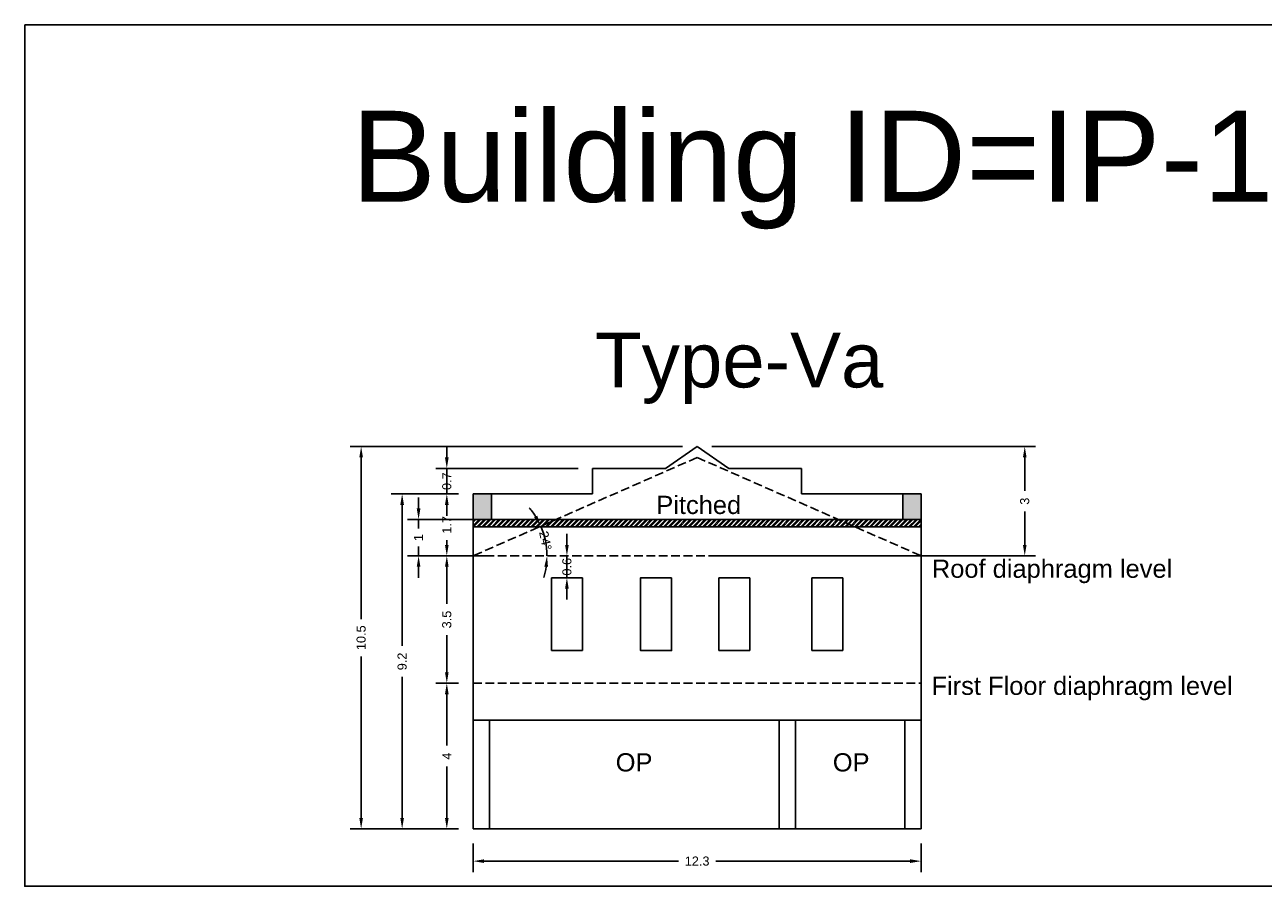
# Model space of a CAD drawing. Header units: metres. Extents: x 3416658 to 3417184, y -6712896 to -6712690.
# Tile 24 of 58: x 3416814 to 3416848, y -6712747 to -6712724. Entities that reach past the tile are written whole.
import ezdxf

# ---------------------------------------------------------------- set-up
doc = ezdxf.new("R2010")
doc.units = ezdxf.units.M
doc.linetypes.add('ACAD_ISO02W100', pattern=[15, 12, -3])
doc.layers.add('Dotted', color=7, linetype='ACAD_ISO02W100', plot=False)
doc.styles.get("Standard").update_dxf_attribs({"font": 'arial.ttf'})
doc.dimstyles.new('ISO-25', dxfattribs={"dimtxt": 0.25, "dimasz": 0.3, "dimexe": 0.3, "dimexo": 0.4, "dimgap": 0.2, "dimtad": 0, "dimdec": 1, "dimdsep": 46, "dimtxsty": 'Standard', "dimcen": 2.5, "dimadec": 0, "dimazin": 0, "dimtfac": 1, "dimtdec": 1, "dimtmove": 0, "dimatfit": 3, "dimfxl": 1, "dimarcsym": 0})

# ---------------------------------------------------------------- blocks, each defined once
blk = doc.blocks.new('*D101')
at = {"color": 0, "lineweight": -2, "transparency": 16777216}
for p, q in [((3416826.459, -6712746.324), (3416826.459, -6712747.108)), ((3416838.759, -6712746.324), (3416838.759, -6712747.108)), ((3416826.759, -6712746.808), (3416832.096, -6712746.808)), ((3416838.459, -6712746.808), (3416833.122, -6712746.808))]:
    blk.add_line(p, q, dxfattribs=at)
at = {"color": 0, "transparency": 16777216}
for points in [[(3416826.759, -6712746.758), (3416826.759, -6712746.858), (3416826.459, -6712746.808)], [(3416838.459, -6712746.758), (3416838.459, -6712746.858), (3416838.759, -6712746.808)]]:
    blk.add_solid(points, dxfattribs=at)
at = {"layer": 'Defpoints', "color": 0, "transparency": 16777216}
for p in [(3416826.459, -6712745.924), (3416838.759, -6712745.924), (3416838.759, -6712746.808)]:
    blk.add_point(p, dxfattribs=at)
at = {"color": 0, "transparency": 16777216, "insert": (3416832.609, -6712746.808), "char_height": 0.25, "attachment_point": 5}
blk.add_mtext('12.3', dxfattribs=at)
blk = doc.blocks.new('*D102')
at = {"color": 0, "lineweight": -2, "transparency": 16777216}
for p, q in [((3416826.059, -6712741.924), (3416825.436, -6712741.924)), ((3416825.736, -6712742.224), (3416825.736, -6712743.637)), ((3416825.736, -6712745.624), (3416825.736, -6712744.21)), ((3416826.059, -6712745.924), (3416825.436, -6712745.924))]:
    blk.add_line(p, q, dxfattribs=at)
at = {"color": 0, "transparency": 16777216}
for points in [[(3416825.686, -6712742.224), (3416825.786, -6712742.224), (3416825.736, -6712741.924)], [(3416825.686, -6712745.624), (3416825.786, -6712745.624), (3416825.736, -6712745.924)]]:
    blk.add_solid(points, dxfattribs=at)
at = {"layer": 'Defpoints', "color": 0, "transparency": 16777216}
for p in [(3416825.736, -6712741.924), (3416826.459, -6712741.924), (3416826.459, -6712745.924)]:
    blk.add_point(p, dxfattribs=at)
at = {"color": 0, "transparency": 16777216, "insert": (3416825.736, -6712743.924), "char_height": 0.25, "attachment_point": 5, "rotation": 90}
blk.add_mtext('4', dxfattribs=at)
blk = doc.blocks.new('*D103')
at = {"color": 0, "lineweight": -2, "transparency": 16777216}
for p, q in [((3416826.059, -6712738.424), (3416825.436, -6712738.424)), ((3416825.736, -6712738.724), (3416825.736, -6712739.745)), ((3416825.736, -6712741.624), (3416825.736, -6712740.602)), ((3416826.059, -6712741.924), (3416825.436, -6712741.924))]:
    blk.add_line(p, q, dxfattribs=at)
at = {"color": 0, "transparency": 16777216}
for points in [[(3416825.686, -6712738.724), (3416825.786, -6712738.724), (3416825.736, -6712738.424)], [(3416825.686, -6712741.624), (3416825.786, -6712741.624), (3416825.736, -6712741.924)]]:
    blk.add_solid(points, dxfattribs=at)
at = {"layer": 'Defpoints', "color": 0, "transparency": 16777216}
for p in [(3416825.736, -6712738.424), (3416826.459, -6712738.424), (3416826.459, -6712741.924)]:
    blk.add_point(p, dxfattribs=at)
at = {"color": 0, "transparency": 16777216, "insert": (3416825.736, -6712740.174), "char_height": 0.25, "attachment_point": 5, "rotation": 90}
blk.add_mtext('3.5', dxfattribs=at)
blk = doc.blocks.new('*D104')
at = {"color": 0, "lineweight": -2, "transparency": 16777216}
for p, q in [((3416826.059, -6712736.724), (3416825.436, -6712736.724)), ((3416825.736, -6712737.024), (3416825.736, -6712737.158)), ((3416825.736, -6712738.124), (3416825.736, -6712737.99)), ((3416826.059, -6712738.424), (3416825.436, -6712738.424))]:
    blk.add_line(p, q, dxfattribs=at)
at = {"color": 0, "transparency": 16777216}
for points in [[(3416825.686, -6712737.024), (3416825.786, -6712737.024), (3416825.736, -6712736.724)], [(3416825.686, -6712738.124), (3416825.786, -6712738.124), (3416825.736, -6712738.424)]]:
    blk.add_solid(points, dxfattribs=at)
at = {"layer": 'Defpoints', "color": 0, "transparency": 16777216}
for p in [(3416825.736, -6712736.724), (3416826.459, -6712736.724), (3416826.459, -6712738.424)]:
    blk.add_point(p, dxfattribs=at)
at = {"color": 0, "transparency": 16777216, "insert": (3416825.736, -6712737.574), "char_height": 0.25, "attachment_point": 5, "rotation": 90}
blk.add_mtext('1.7', dxfattribs=at)
blk = doc.blocks.new('*D105')
at = {"color": 0, "lineweight": -2, "transparency": 16777216}
for p, q in [((3416825.736, -6712735.724), (3416825.736, -6712735.424)), ((3416829.339, -6712736.024), (3416825.436, -6712736.024)), ((3416825.736, -6712736.724), (3416825.736, -6712736.024)), ((3416826.059, -6712736.724), (3416825.436, -6712736.724)), ((3416825.736, -6712737.024), (3416825.736, -6712737.324))]:
    blk.add_line(p, q, dxfattribs=at)
at = {"color": 0, "transparency": 16777216}
for points in [[(3416825.686, -6712735.724), (3416825.786, -6712735.724), (3416825.736, -6712736.024)], [(3416825.686, -6712737.024), (3416825.786, -6712737.024), (3416825.736, -6712736.724)]]:
    blk.add_solid(points, dxfattribs=at)
at = {"layer": 'Defpoints', "color": 0, "transparency": 16777216}
for p in [(3416825.736, -6712736.024), (3416829.739, -6712736.024), (3416826.459, -6712736.724)]:
    blk.add_point(p, dxfattribs=at)
at = {"color": 0, "transparency": 16777216, "insert": (3416825.736, -6712736.374), "char_height": 0.25, "attachment_point": 5, "rotation": 90}
blk.add_mtext('0.7', dxfattribs=at)
blk = doc.blocks.new('*D106')
at = {"color": 0, "lineweight": -2, "transparency": 16777216}
for p, q in [((3416832.209, -6712735.424), (3416823.084, -6712735.424)), ((3416823.384, -6712735.724), (3416823.384, -6712740.16)), ((3416823.384, -6712745.624), (3416823.384, -6712741.188)), ((3416826.059, -6712745.924), (3416823.084, -6712745.924))]:
    blk.add_line(p, q, dxfattribs=at)
at = {"color": 0, "transparency": 16777216}
for points in [[(3416823.334, -6712735.724), (3416823.434, -6712735.724), (3416823.384, -6712735.424)], [(3416823.334, -6712745.624), (3416823.434, -6712745.624), (3416823.384, -6712745.924)]]:
    blk.add_solid(points, dxfattribs=at)
at = {"layer": 'Defpoints', "color": 0, "transparency": 16777216}
for p in [(3416823.384, -6712735.424), (3416832.609, -6712735.424), (3416826.459, -6712745.924)]:
    blk.add_point(p, dxfattribs=at)
at = {"color": 0, "transparency": 16777216, "insert": (3416823.384, -6712740.674), "char_height": 0.25, "attachment_point": 5, "rotation": 90}
blk.add_mtext('10.5', dxfattribs=at)
blk = doc.blocks.new('*D107')
at = {"color": 0, "lineweight": -2, "transparency": 16777216}
for p, q in [((3416826.059, -6712736.724), (3416824.21, -6712736.724)), ((3416824.51, -6712737.024), (3416824.51, -6712740.897)), ((3416824.51, -6712745.624), (3416824.51, -6712741.75)), ((3416826.059, -6712745.924), (3416824.21, -6712745.924))]:
    blk.add_line(p, q, dxfattribs=at)
at = {"color": 0, "transparency": 16777216}
for points in [[(3416824.46, -6712737.024), (3416824.56, -6712737.024), (3416824.51, -6712736.724)], [(3416824.46, -6712745.624), (3416824.56, -6712745.624), (3416824.51, -6712745.924)]]:
    blk.add_solid(points, dxfattribs=at)
at = {"layer": 'Defpoints', "color": 0, "transparency": 16777216}
for p in [(3416824.51, -6712736.724), (3416826.459, -6712736.724), (3416826.459, -6712745.924)]:
    blk.add_point(p, dxfattribs=at)
at = {"color": 0, "transparency": 16777216, "insert": (3416824.51, -6712741.324), "char_height": 0.25, "attachment_point": 5, "rotation": 90}
blk.add_mtext('9.2', dxfattribs=at)
blk = doc.blocks.new('*D108')
at = {"color": 0, "lineweight": -2, "transparency": 16777216}
for p, q in [((3416833.009, -6712735.424), (3416841.905, -6712735.424)), ((3416841.605, -6712735.724), (3416841.605, -6712736.642)), ((3416841.605, -6712738.124), (3416841.605, -6712737.206)), ((3416833.009, -6712738.424), (3416841.905, -6712738.424))]:
    blk.add_line(p, q, dxfattribs=at)
at = {"color": 0, "transparency": 16777216}
for points in [[(3416841.555, -6712735.724), (3416841.655, -6712735.724), (3416841.605, -6712735.424)], [(3416841.555, -6712738.124), (3416841.655, -6712738.124), (3416841.605, -6712738.424)]]:
    blk.add_solid(points, dxfattribs=at)
at = {"layer": 'Defpoints', "color": 0, "transparency": 16777216}
for p in [(3416832.609, -6712735.424), (3416841.605, -6712735.424), (3416832.609, -6712738.424)]:
    blk.add_point(p, dxfattribs=at)
at = {"color": 0, "transparency": 16777216, "insert": (3416841.605, -6712736.924), "char_height": 0.25, "attachment_point": 5, "rotation": 90}
blk.add_mtext('3', dxfattribs=at)
blk = doc.blocks.new('*D109')
at = {"color": 0, "lineweight": -2, "transparency": 16777216}
for p, q in [((3416829.034, -6712738.124), (3416829.034, -6712737.824)), ((3416829.034, -6712739.024), (3416829.034, -6712738.424)), ((3416829.434, -6712738.424), (3416829.334, -6712738.424)), ((3416829.434, -6712739.024), (3416829.334, -6712739.024)), ((3416829.034, -6712739.324), (3416829.034, -6712739.624))]:
    blk.add_line(p, q, dxfattribs=at)
at = {"color": 0, "transparency": 16777216}
for points in [[(3416828.984, -6712738.124), (3416829.084, -6712738.124), (3416829.034, -6712738.424)], [(3416828.984, -6712739.324), (3416829.084, -6712739.324), (3416829.034, -6712739.024)]]:
    blk.add_solid(points, dxfattribs=at)
at = {"layer": 'Defpoints', "color": 0, "transparency": 16777216}
for p in [(3416829.034, -6712738.424), (3416829.034, -6712738.424), (3416829.034, -6712739.024)]:
    blk.add_point(p, dxfattribs=at)
at = {"color": 0, "transparency": 16777216, "insert": (3416829.034, -6712738.724), "char_height": 0.25, "attachment_point": 5, "rotation": 90}
blk.add_mtext('0.6', dxfattribs=at)
blk = doc.blocks.new('*D110')
at = {"color": 0, "lineweight": -2, "transparency": 16777216}
for start, end in [(32.1843, 40.6659), (0, 23.7026), (343.0368, 351.5184)]:
    blk.add_arc((3416826.459, -6712738.424), 2.028, start, end, dxfattribs=at)
at = {"color": 0, "transparency": 16777216}
for points in [[(3416828.22, -6712737.32), (3416828.132, -6712737.367), (3416828.317, -6712737.608)], [(3416828.416, -6712738.719), (3416828.515, -6712738.727), (3416828.488, -6712738.424)]]:
    blk.add_solid(points, dxfattribs=at)
at = {"layer": 'Defpoints', "color": 0, "transparency": 16777216}
for p in [(3416832.609, -6712735.724), (3416828.411, -6712737.871), (3416826.459, -6712738.424), (3416826.459, -6712738.424), (3416838.759, -6712738.424)]:
    blk.add_point(p, dxfattribs=at)
at = {"color": 0, "transparency": 16777216, "insert": (3416828.445, -6712738.007), "char_height": 0.25, "attachment_point": 5, "rotation": 281.8513}
blk.add_mtext('24°', dxfattribs=at)
blk = doc.blocks.new('*D122')
at = {"color": 0, "lineweight": -2, "transparency": 16777216}
for p, q in [((3416824.961, -6712737.124), (3416824.961, -6712736.824)), ((3416826.871, -6712737.424), (3416824.661, -6712737.424)), ((3416824.961, -6712737.424), (3416824.961, -6712737.678)), ((3416824.961, -6712738.424), (3416824.961, -6712738.17)), ((3416826.871, -6712738.424), (3416824.661, -6712738.424)), ((3416824.961, -6712738.724), (3416824.961, -6712739.024))]:
    blk.add_line(p, q, dxfattribs=at)
at = {"color": 0, "transparency": 16777216}
for points in [[(3416824.911, -6712737.124), (3416825.011, -6712737.124), (3416824.961, -6712737.424)], [(3416824.911, -6712738.724), (3416825.011, -6712738.724), (3416824.961, -6712738.424)]]:
    blk.add_solid(points, dxfattribs=at)
at = {"layer": 'Defpoints', "color": 0, "transparency": 16777216}
for p in [(3416824.961, -6712737.424), (3416827.271, -6712737.424), (3416827.271, -6712738.424)]:
    blk.add_point(p, dxfattribs=at)
at = {"color": 0, "transparency": 16777216, "insert": (3416824.961, -6712737.924), "char_height": 0.25, "attachment_point": 5, "rotation": 90}
blk.add_mtext('1', dxfattribs=at)

msp = doc.modelspace()

# ---------------------------------------------------------------- hatches: boundary and pattern name
h = msp.add_hatch(color=256)
h.dxf.hatch_style = 1
h.paths.add_polyline_path([(3416826.959, -6712736.724), (3416826.459, -6712736.724), (3416826.459, -6712737.424), (3416826.959, -6712737.424)])
h = msp.add_hatch(color=256)
h.dxf.hatch_style = 1
h.paths.add_polyline_path([(3416838.759, -6712736.724), (3416838.259, -6712736.724), (3416838.259, -6712737.424), (3416838.759, -6712737.424)])
h = msp.add_hatch()
h.set_pattern_fill('ANSI32', color=256, scale=0.01)
h.set_pattern_definition([(45, (-11.11059, 2.06508), (-0.067351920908, 0.067351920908), []), (45, (-11.06569, 2.06508), (-0.067351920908, 0.067351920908), [])])
h.paths.add_polyline_path([(3416836.482, -6712737.424), (3416828.737, -6712737.424), (3416828.282, -6712737.624), (3416836.937, -6712737.624)])
h.paths.add_polyline_path([(3416828.737, -6712737.424), (3416826.459, -6712737.424), (3416826.459, -6712737.624), (3416828.282, -6712737.624)])
h.paths.add_polyline_path([(3416838.759, -6712737.424), (3416836.482, -6712737.424), (3416836.937, -6712737.624), (3416838.759, -6712737.624)])

# ---------------------------------------------------------------- linework, layer by layer
for p, q in [((3416826.459, -6712737.424), (3416838.759, -6712737.424)), ((3416826.459, -6712737.624), (3416838.759, -6712737.624))]:
    msp.add_line(p, q)
for points in [[(3416814.148, -6712723.841), (3416856.523, -6712723.841), (3416856.523, -6712747.497), (3416814.148, -6712747.497)], [(3416831.909, -6712739.024), (3416831.059, -6712739.024), (3416831.059, -6712741.024), (3416831.909, -6712741.024)], [(3416826.909, -6712742.938), (3416834.859, -6712742.938), (3416834.859, -6712745.924), (3416826.909, -6712745.924)], [(3416835.309, -6712742.938), (3416838.309, -6712742.938), (3416838.309, -6712745.924), (3416835.309, -6712745.924)]]:
    msp.add_lwpolyline(points, close=True)
for points in [[(3416831.739, -6712736.024), (3416832.609, -6712735.424)], [(3416833.479, -6712736.024), (3416832.609, -6712735.424)], [(3416829.739, -6712736.024), (3416831.739, -6712736.024)], [(3416829.739, -6712736.724), (3416829.739, -6712736.024)], [(3416833.479, -6712736.024), (3416835.479, -6712736.024)], [(3416835.479, -6712736.724), (3416835.479, -6712736.024)], [(3416826.459, -6712745.924), (3416826.459, -6712736.724)], [(3416826.459, -6712736.724), (3416829.739, -6712736.724)], [(3416826.959, -6712737.424), (3416826.959, -6712736.724)], [(3416835.479, -6712736.724), (3416838.759, -6712736.724)], [(3416838.259, -6712737.424), (3416838.259, -6712736.724)], [(3416838.759, -6712745.924), (3416838.759, -6712736.724)], [(3416828.609, -6712739.024), (3416829.459, -6712739.024)], [(3416828.609, -6712741.024), (3416828.609, -6712739.024)], [(3416829.459, -6712741.024), (3416829.459, -6712739.024)], [(3416833.209, -6712739.024), (3416834.059, -6712739.024)], [(3416833.209, -6712741.024), (3416833.209, -6712739.024)], [(3416834.059, -6712741.024), (3416834.059, -6712739.024)], [(3416835.759, -6712739.024), (3416836.609, -6712739.024)], [(3416835.759, -6712741.024), (3416835.759, -6712739.024)], [(3416836.609, -6712741.024), (3416836.609, -6712739.024)], [(3416828.609, -6712741.024), (3416829.459, -6712741.024)], [(3416833.209, -6712741.024), (3416834.059, -6712741.024)], [(3416835.759, -6712741.024), (3416836.609, -6712741.024)], [(3416838.759, -6712742.938), (3416826.459, -6712742.938)], [(3416826.909, -6712745.924), (3416826.909, -6712742.938)], [(3416834.859, -6712745.924), (3416834.859, -6712742.938)], [(3416835.309, -6712745.924), (3416835.309, -6712742.938)], [(3416838.309, -6712745.924), (3416838.309, -6712742.938)], [(3416826.459, -6712745.924), (3416838.759, -6712745.924)]]:
    msp.add_lwpolyline(points)
at = {"layer": 'Dotted', "ltscale": 0.02}
for points in [[(3416832.609, -6712735.724), (3416826.459, -6712738.424)], [(3416832.609, -6712735.724), (3416838.759, -6712738.424)], [(3416826.459, -6712738.424), (3416838.759, -6712738.424)], [(3416826.459, -6712741.924), (3416838.759, -6712741.924)]]:
    msp.add_lwpolyline(points, dxfattribs=at)

# ---------------------------------------------------------------- texts
at = {"attachment_point": 1}
for s, heights, insert, char_height in [('Building ID=IP-14', [0.517], (3416823.108, -6712726.202), 2.5), ('Type-Va  ', [0.517], (3416829.807, -6712732.3), 1.5), ('Pitched', [0], (3416831.489, -6712736.776), 0.5), ('Roof diaphragm level ', [0], (3416839.055, -6712738.527), 0.5), ('\\pxt6;First Floor diaphragm level', [0], (3416839.045, -6712741.743), 0.5), ('OP', [0], (3416830.374, -6712743.845), 0.5), ('OP', [0], (3416836.335, -6712743.845), 0.5)]:
    msp.add_mtext_dynamic_manual_height_columns(s, width=67.86454, gutter_width=12.5, heights=heights, dxfattribs=dict(at, insert=insert, char_height=char_height))

# ---------------------------------------------------------------- dimensions: what is measured, and where the dimension line sits
for base, p1, p2, picture, middle in [((3416823.384, -6712735.424), (3416826.459, -6712745.924), (3416832.609, -6712735.424), '*D106', (3416823.384, -6712740.674)), ((3416841.605, -6712735.424), (3416832.609, -6712738.424), (3416832.609, -6712735.424), '*D108', (3416841.605, -6712736.924)), ((3416824.51, -6712736.724), (3416826.459, -6712745.924), (3416826.459, -6712736.724), '*D107', (3416824.51, -6712741.324)), ((3416824.961, -6712737.424), (3416827.271, -6712738.424), (3416827.271, -6712737.424), '*D122', (3416824.961, -6712737.924)), ((3416825.736, -6712741.924), (3416826.459, -6712745.924), (3416826.459, -6712741.924), '*D102', (3416825.736, -6712743.924))]:
    dim = msp.add_linear_dim(base=base, p1=p1, p2=p2, angle=90, dimstyle='ISO-25')
    dim.commit()
    dim.dimension.update_dxf_attribs({"geometry": picture, "text_midpoint": middle})
for base, p1, p2, picture, middle in [((3416825.736, -6712736.024), (3416826.459, -6712736.724), (3416829.739, -6712736.024), '*D105', (3416825.736, -6712736.374)), ((3416825.736, -6712736.724), (3416826.459, -6712738.424), (3416826.459, -6712736.724), '*D104', (3416825.736, -6712737.574))]:
    dim = msp.add_linear_dim(base=base, p1=p1, p2=p2, angle=90, dimstyle='ISO-25', override={"dimtmove": 1})
    dim.commit()
    dim.dimension.update_dxf_attribs({"geometry": picture, "text_midpoint": middle, "dimtype": 160})
dim = msp.add_angular_dim_2l(base=(3416828.411, -6712737.871), line1=((3416826.459, -6712738.424), (3416838.759, -6712738.424)), line2=((3416832.609, -6712735.724), (3416826.459, -6712738.424)), dimstyle='ISO-25')
dim.commit()
dim.dimension.update_dxf_attribs({"geometry": '*D110', "text_midpoint": (3416828.445, -6712738.007), "dimtype": 162})
dim = msp.add_linear_dim(base=(3416829.034, -6712738.424), p1=(3416829.034, -6712739.024), p2=(3416829.034, -6712738.424), angle=90, dimstyle='ISO-25')
dim.commit()
dim.dimension.update_dxf_attribs({"geometry": '*D109', "text_midpoint": (3416829.034, -6712738.724), "dimtype": 160})
dim = msp.add_linear_dim(base=(3416825.736, -6712738.424), p1=(3416826.459, -6712741.924), p2=(3416826.459, -6712738.424), angle=90, dimstyle='ISO-25', override={"dimtmove": 1})
dim.commit()
dim.dimension.update_dxf_attribs({"geometry": '*D103', "text_midpoint": (3416825.736, -6712740.174)})
dim = msp.add_linear_dim(base=(3416838.759, -6712746.808), p1=(3416826.459, -6712745.924), p2=(3416838.759, -6712745.924), dimstyle='ISO-25')
dim.commit()
dim.dimension.update_dxf_attribs({"geometry": '*D101', "text_midpoint": (3416832.609, -6712746.808)})

doc.saveas('drawing.dxf')
